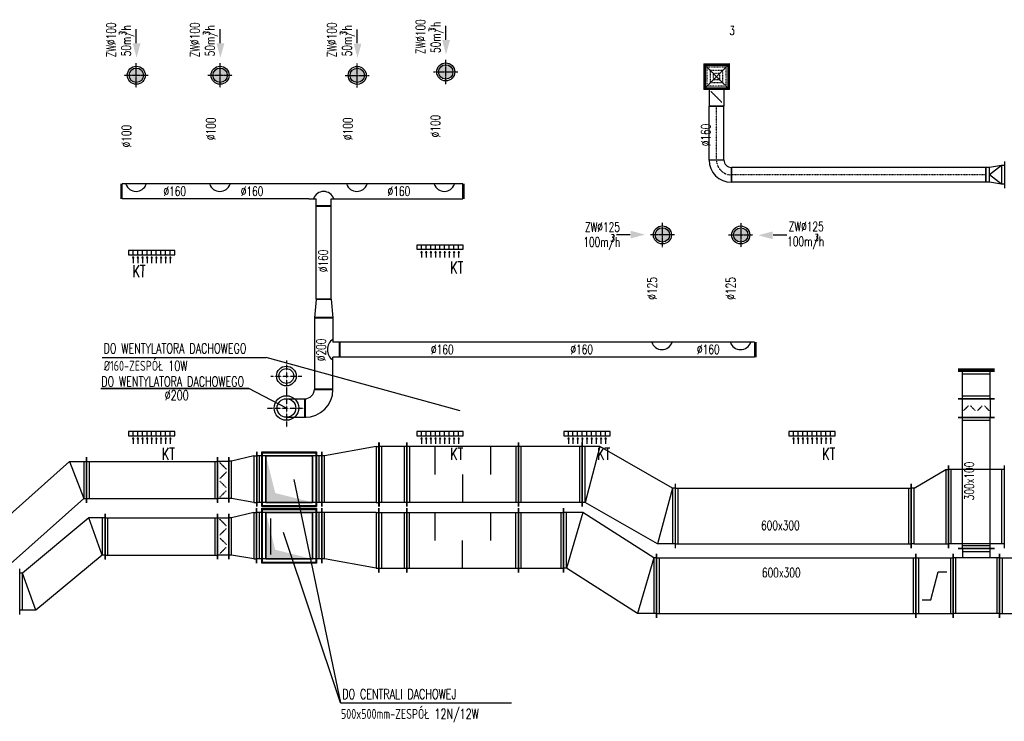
# Model space of a CAD drawing. Extents: x -7228 to 74941, y -112898 to 85621.
# Tile 168 of 256: x 25549 to 26607, y -6798 to -6043. Entities that reach past the tile are written whole.
import ezdxf

# ---------------------------------------------------------------- set-up
doc = ezdxf.new("R2010")
doc.units = 0
for name, pattern in [('DASHDOT', [1, 0.5, -0.25, 0, -0.25]), ('DASHED', [0.75, 0.5, -0.25]), ('DASHED2', [0.375, 0.25, -0.125]), ('HIDDEN2', [0.1875, 0.125, -0.0625])]:
    doc.linetypes.add(name, pattern=pattern)
doc.layers.get('0').update_dxf_attribs({"color": 101, "linetype": 'CONTINUOUS'})
for name, color, linetype in [('E35', 6, 'CONTINUOUS'), ('FLUID-N12', 7, 'CONTINUOUS'), ('FLUID-N12-SYM', 7, 'CONTINUOUS'), ('FLUID-W12', 7, 'CONTINUOUS'), ('m-went-nawiew', 152, 'CONTINUOUS'), ('m-went-odnośniki', 255, 'CONTINUOUS'), ('m-went-opis', 86, 'CONTINUOUS'), ('m-went-urządzenia', 51, 'CONTINUOUS'), ('m-went-wywiew', 1, 'CONTINUOUS')]:
    doc.layers.add(name, color=color, linetype=linetype)
doc.styles.add('tab-bud$0$ROMANS', font='romans', dxfattribs={"width": 0.7})
doc.linetypes.add('ZIGZAG', pattern='A,0.00254,-5.08,[131,ltypeshp.shx,S=5.08,R=0,X=-5.08,Y=0],-10.16,[131,ltypeshp.shx,S=5.08,R=180,X=5.08,Y=0],-5.08', length=20.32254)

# ---------------------------------------------------------------- blocks, each defined once
blk = doc.blocks.new('*U5766')
at = {"color": 4, "linetype": 'Continuous'}
for p, q in [((-138, 138), (138, 138)), ((-138, 138), (-138, -138)), ((138, -138), (138, 138)), ((138, -138), (-138, -138))]:
    blk.add_line(p, q, dxfattribs=at)
at = {"color": 4, "linetype": 'DASHED'}
for p, q in [((-138, 138), (0, 0)), ((138, 138), (0, 0)), ((-138, -138), (0, 0)), ((-104, 104), (104, 104)), ((-104, 104), (-104, -104)), ((-69, 69), (69, 69)), ((-69, 69), (-69, -69)), ((-35, 35), (35, 35)), ((-35, 35), (-35, -35)), ((138, -138), (0, 0)), ((35, -35), (35, 35)), ((69, -69), (69, 69)), ((104, -104), (104, 104)), ((104, -104), (-104, -104)), ((69, -69), (-69, -69)), ((35, -35), (-35, -35)), ((0, -219), (-57, -162)), ((0, -219), (57, -276))]:
    blk.add_line(p, q, dxfattribs=at)
at = {"color": 0, "linetype": 'ByBlock', "lineweight": -2}
for p, q in [((-120, -120), (-120, 120)), ((120, 120), (-120, 120)), ((120, 120), (120, -120)), ((-120, -120), (120, -120)), ((-80, -120), (-80, -318)), ((80, -120), (80, -318))]:
    blk.add_line(p, q, dxfattribs=at)
at = {"color": 5, "linetype": 'Continuous', "lineweight": -2}
blk.add_line((80, -318), (-80, -318), dxfattribs=at)
at = {"color": 4, "linetype": 'Continuous'}
blk.add_lwpolyline([(-2, -219, 5, 5, 1), (2, -219, 5, 5, 1)], format="xyseb", close=True, dxfattribs=at)
blk = doc.blocks.new('*U5821')
at = {"color": 5, "linetype": 'Continuous', "lineweight": -2}
for p, q in [((-100, -145), (-100, 145)), ((100, 80), (100, -80))]:
    blk.add_line(p, q, dxfattribs=at)
at = {"color": 0, "linetype": 'ByBlock', "lineweight": -2}
for p, q in [((-100, 100), (-70, 100)), ((-70, 100), (60, 80)), ((60, 80), (100, 80)), ((-100, -100), (-70, -100)), ((-70, -100), (60, -80)), ((60, -80), (100, -80))]:
    blk.add_line(p, q, dxfattribs=at)
at = {"color": 4, "linetype": 'Continuous'}
for p, q in [((-70, -100), (-70, 100)), ((-70, 100), (60, 0)), ((-70, -100), (60, 0)), ((60, 80), (60, -80))]:
    blk.add_line(p, q, dxfattribs=at)
blk = doc.blocks.new('*U5822')
at = {"color": 5, "linetype": 'Continuous', "lineweight": -2}
for p, q in [((-1367.5, -80), (-1367.5, 80)), ((1367.5, 80), (1367.5, -80))]:
    blk.add_line(p, q, dxfattribs=at)
at = {"color": 0, "linetype": 'ByBlock', "lineweight": -2}
for p, q in [((-1367.5, 80), (1367.5, 80)), ((-1367.5, -80), (1367.5, -80))]:
    blk.add_line(p, q, dxfattribs=at)
at = {"layer": 'FLUID-N12-SYM', "color": 2, "linetype": 'DASHDOT'}
blk.add_line((-1367.5, 0), (1367.5, 0), dxfattribs=at)
blk = doc.blocks.new('*U5823')
at = {"color": 5, "linetype": 'Continuous', "lineweight": -2}
for p, q in [((120, 120), (120, -40)), ((40, -120), (-120, -120))]:
    blk.add_line(p, q, dxfattribs=at)
at = {"color": 0, "linetype": 'ByBlock', "lineweight": -2}
for radius in [240, 80]:
    blk.add_arc((120, -120), radius, 90, 180, dxfattribs=at)
at = {"layer": 'FLUID-N12-SYM', "color": 2, "linetype": 'DASHDOT'}
blk.add_arc((120, -120), 160, 90, 180, dxfattribs=at)
blk = doc.blocks.new('*U5824')
at = {"color": 5, "linetype": 'Continuous', "lineweight": -2}
for p, q in [((-80, 0), (80, 0)), ((80, -580), (-80, -580))]:
    blk.add_line(p, q, dxfattribs=at)
at = {"color": 5, "linetype": 'ZIGZAG', "lineweight": -2, "ltscale": 0.4}
for points in [[(80, -580), (80, 0)], [(-80, -580), (-80, 0)]]:
    blk.add_spline(points, degree=3, dxfattribs=at)
at = {"layer": 'FLUID-N12-SYM', "color": 2, "linetype": 'DASHDOT', "start_tangent": (0, 1), "end_tangent": (0, 1)}
blk.add_spline([(0, -580), (0, 0)], degree=3, dxfattribs=at)
blk = doc.blocks.new('*U5845')
at = {"color": 5, "linetype": 'Continuous', "lineweight": -2}
for p, q in [((-343, -345), (-343, 345)), ((343, 345), (343, -345))]:
    blk.add_line(p, q, dxfattribs=at)
at = {"color": 0, "linetype": 'ByBlock', "lineweight": -2}
for p, q in [((-343, 300), (343, 300)), ((-343, -300), (343, -300))]:
    blk.add_line(p, q, dxfattribs=at)
at = {"color": 4, "linetype": 'Continuous'}
for p, q in [((-313, -300), (-313, 300)), ((313, 300), (313, -300))]:
    blk.add_line(p, q, dxfattribs=at)
blk = doc.blocks.new('*U5846')
at = {"color": 5, "linetype": 'Continuous', "lineweight": -2}
for p, q in [((-500, 102), (-500, 792)), ((500, 345), (500, -345))]:
    blk.add_line(p, q, dxfattribs=at)
at = {"color": 0, "linetype": 'ByBlock', "lineweight": -2}
for p, q in [((-310, 747), (-500, 747)), ((470, 300), (-310, 747)), ((500, 300), (470, 300)), ((-470, 147), (-500, 147)), ((310, -300), (-470, 147)), ((500, -300), (310, -300))]:
    blk.add_line(p, q, dxfattribs=at)
at = {"color": 4, "linetype": 'Continuous'}
for p, q in [((-470, 147), (-470, 747)), ((-310, 747), (-470, 147)), ((470, 300), (310, -300)), ((470, 300), (470, -300))]:
    blk.add_line(p, q, dxfattribs=at)
blk = doc.blocks.new('*U6294')
at = {"color": 5, "linetype": 'Continuous', "lineweight": -2}
for p, q in [((-704.5, -245), (-704.5, 245)), ((704.5, 245), (704.5, -245))]:
    blk.add_line(p, q, dxfattribs=at)
at = {"color": 0, "linetype": 'ByBlock', "lineweight": -2}
for p, q in [((-704.5, 200), (704.5, 200)), ((-704.5, -200), (704.5, -200))]:
    blk.add_line(p, q, dxfattribs=at)
at = {"color": 4, "linetype": 'Continuous'}
for p, q in [((-674.5, -200), (-674.5, 200)), ((674.5, 200), (674.5, -200))]:
    blk.add_line(p, q, dxfattribs=at)
blk = doc.blocks.new('*U5851')
at = {"color": 0, "linetype": 'ByBlock', "lineweight": -2}
for p, q in [((-470, 200), (318, 902)), ((318, 902), (500, 902)), ((-318, -200), (470, 502)), ((470, 502), (500, 502)), ((-500, 200), (-470, 200)), ((-500, -200), (-318, -200))]:
    blk.add_line(p, q, dxfattribs=at)
at = {"color": 4, "linetype": 'Continuous'}
for p, q in [((318, 902), (470, 502)), ((470, 902), (470, 502)), ((-470, -200), (-470, 200)), ((-470, 200), (-318, -200))]:
    blk.add_line(p, q, dxfattribs=at)
at = {"color": 5, "linetype": 'Continuous', "lineweight": -2}
for p, q in [((500, 947), (500, 457)), ((-500, -245), (-500, 245))]:
    blk.add_line(p, q, dxfattribs=at)
blk = doc.blocks.new('*U5852')
at = {"color": 5, "linetype": 'Continuous', "lineweight": -2}
for p, q in [((-350, -295), (-350, 295)), ((350, 295), (350, -295))]:
    blk.add_line(p, q, dxfattribs=at)
at = {"color": 0, "linetype": 'ByBlock', "lineweight": -2}
for p, q in [((-350, 250), (350, 250)), ((-250, -250), (-250, 250)), ((-250, 250), (250, 250)), ((250, 250), (250, -250)), ((-350, -250), (350, -250)), ((250, -250), (-250, -250))]:
    blk.add_line(p, q, dxfattribs=at)
at = {"color": 4, "linetype": 'Continuous'}
for p, q in [((-320, -250), (-320, 250)), ((-295, -295), (-295, 295)), ((-295, 295), (295, 295)), ((295, 295), (295, -295)), ((320, 250), (320, -250)), ((295, -295), (-295, -295))]:
    blk.add_line(p, q, dxfattribs=at)
blk = doc.blocks.new('*U6296')
at = {"color": 5, "linetype": 'Continuous', "lineweight": -2}
for p, q in [((-150, -295), (-150, 295)), ((150, 253), (150, -237))]:
    blk.add_line(p, q, dxfattribs=at)
at = {"color": 0, "linetype": 'ByBlock', "lineweight": -2}
for p, q in [((-120, 250), (-150, 250)), ((-120, 250), (120, 208)), ((120, 208), (150, 208)), ((-120, -250), (120, -192)), ((120, -192), (150, -192)), ((-120, -250), (-150, -250))]:
    blk.add_line(p, q, dxfattribs=at)
at = {"color": 4, "linetype": 'Continuous'}
for p, q in [((-120, -250), (-120, 250)), ((120, 208), (120, -192))]:
    blk.add_line(p, q, dxfattribs=at)
blk = doc.blocks.new('*U5853')
at = {"color": 5, "linetype": 'Continuous', "lineweight": -2}
for p, q in [((-600, -345), (-600, 345)), ((600, 345), (600, -345))]:
    blk.add_line(p, q, dxfattribs=at)
at = {"color": 0, "linetype": 'ByBlock', "lineweight": -2}
for p, q in [((-600, 300), (600, 300)), ((-600, -300), (600, -300))]:
    blk.add_line(p, q, dxfattribs=at)
at = {"color": 4, "linetype": 'Continuous'}
for p, q in [((-570, -300), (-570, 300)), ((0, 300), (0, 0)), ((570, 300), (570, -300)), ((-300, -300), (-300, 0)), ((300, -300), (300, 0))]:
    blk.add_line(p, q, dxfattribs=at)
blk = doc.blocks.new('*U5854')
at = {"color": 5, "linetype": 'Continuous', "lineweight": -2}
for p, q in [((-150, -345), (-150, 345)), ((150, 345), (150, -345))]:
    blk.add_line(p, q, dxfattribs=at)
at = {"color": 0, "linetype": 'ByBlock', "lineweight": -2}
for p, q in [((-150, 300), (150, 300)), ((-150, -300), (150, -300))]:
    blk.add_line(p, q, dxfattribs=at)
at = {"color": 4, "linetype": 'Continuous'}
for p, q in [((-120, -300), (-120, 300)), ((120, 300), (120, -300))]:
    blk.add_line(p, q, dxfattribs=at)
blk = doc.blocks.new('*U5855')
at = {"color": 5, "linetype": 'Continuous', "lineweight": -2}
for p, q in [((-307.5, -345), (-307.5, 345)), ((307.5, 345), (307.5, -245))]:
    blk.add_line(p, q, dxfattribs=at)
at = {"color": 0, "linetype": 'ByBlock', "lineweight": -2}
for p, q in [((-277.5, 300), (-307.5, 300)), ((-277.5, 300), (277.5, 300)), ((277.5, 300), (307.5, 300)), ((-277.5, -300), (277.5, -200)), ((277.5, -200), (307.5, -200)), ((-277.5, -300), (-307.5, -300))]:
    blk.add_line(p, q, dxfattribs=at)
at = {"color": 4, "linetype": 'Continuous'}
for p, q in [((-277.5, -300), (-277.5, 300)), ((277.5, 300), (277.5, -200))]:
    blk.add_line(p, q, dxfattribs=at)
blk = doc.blocks.new('*U6325')
at = {"color": 1, "linetype": 'Continuous', "lineweight": -2}
for p, q in [((-604.5, -245), (-604.5, 245)), ((604.5, 245), (604.5, -245))]:
    blk.add_line(p, q, dxfattribs=at)
at = {"color": 0, "linetype": 'ByBlock', "lineweight": -2}
for p, q in [((-604.5, 200), (604.5, 200)), ((-604.5, -200), (604.5, -200))]:
    blk.add_line(p, q, dxfattribs=at)
at = {"color": 4, "linetype": 'Continuous'}
for p, q in [((-574.5, -200), (-574.5, 200)), ((574.5, 200), (574.5, -200))]:
    blk.add_line(p, q, dxfattribs=at)
blk = doc.blocks.new('*U6324')
at = {"color": 1, "linetype": 'Continuous', "lineweight": -2}
for p, q in [((-350, -295), (-350, 295)), ((350, 295), (350, -295))]:
    blk.add_line(p, q, dxfattribs=at)
at = {"color": 0, "linetype": 'ByBlock', "lineweight": -2}
for p, q in [((-350, 250), (350, 250)), ((-250, -250), (-250, 250)), ((-250, 250), (250, 250)), ((250, 250), (250, -250)), ((-350, -250), (350, -250)), ((250, -250), (-250, -250))]:
    blk.add_line(p, q, dxfattribs=at)
at = {"color": 4, "linetype": 'Continuous'}
for p, q in [((-320, -250), (-320, 250)), ((-295, -295), (-295, 295)), ((-295, 295), (295, 295)), ((295, 295), (295, -295)), ((320, 250), (320, -250)), ((295, -295), (-295, -295))]:
    blk.add_line(p, q, dxfattribs=at)
blk = doc.blocks.new('*U6323')
at = {"color": 1, "linetype": 'Continuous', "lineweight": -2}
for p, q in [((-150, -295), (-150, 295)), ((150, 253), (150, -237))]:
    blk.add_line(p, q, dxfattribs=at)
at = {"color": 0, "linetype": 'ByBlock', "lineweight": -2}
for p, q in [((-120, 250), (-150, 250)), ((-120, 250), (120, 208)), ((120, 208), (150, 208)), ((-120, -250), (120, -192)), ((120, -192), (150, -192)), ((-120, -250), (-150, -250))]:
    blk.add_line(p, q, dxfattribs=at)
at = {"color": 4, "linetype": 'Continuous'}
for p, q in [((-120, -250), (-120, 250)), ((120, 208), (120, -192))]:
    blk.add_line(p, q, dxfattribs=at)
blk = doc.blocks.new('*U6326')
at = {"color": 0, "linetype": 'ByBlock', "lineweight": -2}
for p, q in [((-429, 200), (284, 793)), ((284, 793), (459, 793)), ((-284, -200), (429, 393)), ((429, 393), (459, 393)), ((-459, 200), (-429, 200)), ((-459, -200), (-284, -200))]:
    blk.add_line(p, q, dxfattribs=at)
at = {"color": 4, "linetype": 'Continuous'}
for p, q in [((284, 793), (429, 393)), ((429, 793), (429, 393)), ((-429, -200), (-429, 200)), ((-429, 200), (-284, -200))]:
    blk.add_line(p, q, dxfattribs=at)
at = {"color": 1, "linetype": 'Continuous', "lineweight": -2}
for p, q in [((459, 838), (459, 348)), ((-459, -245), (-459, 245))]:
    blk.add_line(p, q, dxfattribs=at)
blk = doc.blocks.new('*U6331')
at = {"color": 1, "linetype": 'Continuous', "lineweight": -2}
for p, q in [((-243, -345), (-243, 345)), ((243, 345), (243, -345))]:
    blk.add_line(p, q, dxfattribs=at)
at = {"color": 0, "linetype": 'ByBlock', "lineweight": -2}
for p, q in [((-243, 300), (243, 300)), ((-243, -300), (243, -300))]:
    blk.add_line(p, q, dxfattribs=at)
at = {"color": 4, "linetype": 'Continuous'}
for p, q in [((-213, -300), (-213, 300)), ((213, 300), (213, -300))]:
    blk.add_line(p, q, dxfattribs=at)
blk = doc.blocks.new('*U6330')
at = {"color": 1, "linetype": 'Continuous', "lineweight": -2}
for p, q in [((-600, -345), (-600, 345)), ((600, 345), (600, -345))]:
    blk.add_line(p, q, dxfattribs=at)
at = {"color": 0, "linetype": 'ByBlock', "lineweight": -2}
for p, q in [((-600, 300), (600, 300)), ((-600, -300), (600, -300))]:
    blk.add_line(p, q, dxfattribs=at)
at = {"color": 4, "linetype": 'Continuous'}
for p, q in [((-570, -300), (-570, 300)), ((-300, 300), (-300, 0)), ((300, 300), (300, 0)), ((570, 300), (570, -300)), ((0, -300), (0, 0))]:
    blk.add_line(p, q, dxfattribs=at)
blk = doc.blocks.new('*U6329')
at = {"color": 1, "linetype": 'Continuous', "lineweight": -2}
for p, q in [((-150, -345), (-150, 345)), ((150, 345), (150, -345))]:
    blk.add_line(p, q, dxfattribs=at)
at = {"color": 0, "linetype": 'ByBlock', "lineweight": -2}
for p, q in [((-150, 300), (150, 300)), ((-150, -300), (150, -300))]:
    blk.add_line(p, q, dxfattribs=at)
at = {"color": 4, "linetype": 'Continuous'}
for p, q in [((-120, -300), (-120, 300)), ((120, 300), (120, -300))]:
    blk.add_line(p, q, dxfattribs=at)
blk = doc.blocks.new('*U6328')
at = {"color": 1, "linetype": 'Continuous', "lineweight": -2}
for p, q in [((-307.5, -245), (-307.5, 345)), ((307.5, 345), (307.5, -345))]:
    blk.add_line(p, q, dxfattribs=at)
at = {"color": 0, "linetype": 'ByBlock', "lineweight": -2}
for p, q in [((-277.5, 300), (-307.5, 300)), ((277.5, 300), (-277.5, 300)), ((277.5, 300), (307.5, 300)), ((-277.5, -200), (-307.5, -200)), ((277.5, -300), (-277.5, -200)), ((277.5, -300), (307.5, -300))]:
    blk.add_line(p, q, dxfattribs=at)
at = {"color": 4, "linetype": 'Continuous'}
for p, q in [((-277.5, -200), (-277.5, 300)), ((277.5, 300), (277.5, -300))]:
    blk.add_line(p, q, dxfattribs=at)
blk = doc.blocks.new('*U6332')
at = {"color": 1, "linetype": 'Continuous', "lineweight": -2}
for p, q in [((-500, 143), (-500, 833)), ((500, 345), (500, -345))]:
    blk.add_line(p, q, dxfattribs=at)
at = {"color": 0, "linetype": 'ByBlock', "lineweight": -2}
for p, q in [((-295, 788), (-500, 788)), ((470, 300), (-295, 788)), ((500, 300), (470, 300)), ((-470, 188), (-500, 188)), ((295, -300), (-470, 188)), ((500, -300), (295, -300))]:
    blk.add_line(p, q, dxfattribs=at)
at = {"color": 4, "linetype": 'Continuous'}
for p, q in [((-470, 188), (-470, 788)), ((-295, 788), (-470, 188)), ((470, 300), (295, -300)), ((470, 300), (470, -300))]:
    blk.add_line(p, q, dxfattribs=at)
blk = doc.blocks.new('*U6333')
at = {"color": 1, "linetype": 'Continuous', "lineweight": -2}
for p, q in [((-1394, -345), (-1394, 345)), ((1394, 345), (1394, -345))]:
    blk.add_line(p, q, dxfattribs=at)
at = {"color": 0, "linetype": 'ByBlock', "lineweight": -2}
for p, q in [((-1394, 300), (1394, 300)), ((-1394, -300), (1394, -300))]:
    blk.add_line(p, q, dxfattribs=at)
at = {"color": 4, "linetype": 'Continuous'}
for p, q in [((-1364, -300), (-1364, 300)), ((1364, 300), (1364, -300))]:
    blk.add_line(p, q, dxfattribs=at)
blk = doc.blocks.new('*U6334')
at = {"color": 1, "linetype": 'Continuous', "lineweight": -2}
for p, q in [((-250, -345), (-250, 345)), ((250, 345), (250, -345)), ((195, -400), (-195, -400))]:
    blk.add_line(p, q, dxfattribs=at)
at = {"color": 0, "linetype": 'ByBlock', "lineweight": -2}
for p, q in [((-250, 300), (250, 300)), ((-250, -300), (250, -300)), ((-150, -300), (-150, -400)), ((150, -400), (150, -300))]:
    blk.add_line(p, q, dxfattribs=at)
at = {"color": 4, "linetype": 'Continuous'}
for p, q in [((-220, -300), (-220, 300)), ((220, 300), (220, -300)), ((150, -370), (-150, -370))]:
    blk.add_line(p, q, dxfattribs=at)
blk = doc.blocks.new('*U6335')
at = {"color": 1, "linetype": 'Continuous', "lineweight": -2}
for p, q in [((-1947, -345), (-1947, 345)), ((1947, 345), (1947, -345))]:
    blk.add_line(p, q, dxfattribs=at)
at = {"color": 0, "linetype": 'ByBlock', "lineweight": -2}
for p, q in [((-1947, 300), (1947, 300)), ((-1947, -300), (1947, -300))]:
    blk.add_line(p, q, dxfattribs=at)
at = {"color": 4, "linetype": 'Continuous'}
for p, q in [((-1917, -300), (-1917, 300)), ((1917, 300), (1917, -300))]:
    blk.add_line(p, q, dxfattribs=at)
blk = doc.blocks.new('*U5856')
at = {"color": 5, "linetype": 'Continuous', "lineweight": -2}
for p, q in [((-300, -445), (-300, 445)), ((300, 445), (300, -445))]:
    blk.add_line(p, q, dxfattribs=at)
at = {"color": 0, "linetype": 'ByBlock', "lineweight": -2}
for p, q in [((-300, 400), (300, 400)), ((-300, -400), (300, -400))]:
    blk.add_line(p, q, dxfattribs=at)
at = {"color": 4, "linetype": 'Continuous'}
for p, q in [((-270, -400), (-270, 400)), ((270, 400), (270, -400))]:
    blk.add_line(p, q, dxfattribs=at)
blk = doc.blocks.new('*U5626')
at = {"color": 5, "linetype": 'Continuous', "lineweight": -2}
for p, q in [((-1268.5, -345), (-1268.5, 345)), ((1268.5, 345), (1268.5, -345))]:
    blk.add_line(p, q, dxfattribs=at)
at = {"color": 0, "linetype": 'ByBlock', "lineweight": -2}
for p, q in [((-1268.5, 300), (1268.5, 300)), ((-1268.5, -300), (1268.5, -300))]:
    blk.add_line(p, q, dxfattribs=at)
at = {"color": 5, "linetype": 'Continuous'}
for p, q in [((-1238.5, -300), (-1238.5, 300)), ((1238.5, 300), (1238.5, -300))]:
    blk.add_line(p, q, dxfattribs=at)
blk = doc.blocks.new('*U6358')
at = {"color": 1, "linetype": 'Continuous', "lineweight": -2}
for p, q in [((-200, -345), (-200, 345)), ((200, 345), (200, -345))]:
    blk.add_line(p, q, dxfattribs=at)
at = {"color": 0, "linetype": 'ByBlock', "lineweight": -2}
for p, q in [((-200, 300), (200, 300)), ((-200, -300), (200, -300))]:
    blk.add_line(p, q, dxfattribs=at)
at = {"color": 4, "linetype": 'Continuous'}
for p, q in [((-170, -300), (-170, 300)), ((170, 300), (170, -300)), ((-40, -150), (40, 150)), ((40, 150), (133, 150)), ((-133, -150), (-40, -150))]:
    blk.add_line(p, q, dxfattribs=at)
blk = doc.blocks.new('*U6359')
at = {"color": 1, "linetype": 'Continuous', "lineweight": -2}
for p, q in [((-705, -195), (-705, 195)), ((705, 195), (705, -195))]:
    blk.add_line(p, q, dxfattribs=at)
at = {"color": 0, "linetype": 'ByBlock', "lineweight": -2}
for p, q in [((-705, 150), (705, 150)), ((-705, -150), (705, -150))]:
    blk.add_line(p, q, dxfattribs=at)
at = {"color": 4, "linetype": 'Continuous'}
for p, q in [((-675, -150), (-675, 150)), ((675, 150), (675, -150))]:
    blk.add_line(p, q, dxfattribs=at)
blk = doc.blocks.new('*U5858')
at = {"color": 5, "linetype": 'Continuous', "lineweight": -2}
for p, q in [((200, 545), (200, -345)), ((-200, -345), (-200, 345))]:
    blk.add_line(p, q, dxfattribs=at)
at = {"color": 0, "linetype": 'ByBlock', "lineweight": -2}
for p, q in [((-170, 300), (170, 500)), ((170, 500), (200, 500)), ((-170, 300), (-200, 300)), ((-170, -300), (-200, -300)), ((-170, -300), (170, -300)), ((170, -300), (200, -300))]:
    blk.add_line(p, q, dxfattribs=at)
at = {"color": 4, "linetype": 'Continuous'}
for p, q in [((170, 500), (170, -300)), ((-170, -300), (-170, 300))]:
    blk.add_line(p, q, dxfattribs=at)
blk = doc.blocks.new('*U6371')
at = {"color": 4, "linetype": 'Continuous'}
for p, q in [((-295, -295), (-295, 295)), ((-295, 295), (295, 295)), ((295, 295), (295, -295)), ((295, -295), (-295, -295))]:
    blk.add_line(p, q, dxfattribs=at)
at = {"color": 0, "linetype": 'ByBlock', "lineweight": -2}
for p, q in [((-250, -250), (-250, 250)), ((-250, 250), (250, 250)), ((250, 250), (250, -250)), ((250, -250), (-250, -250))]:
    blk.add_line(p, q, dxfattribs=at)
at = {"color": 0, "linetype": 'ByBlock'}
blk.add_solid([(-250, 250), (250, 250), (-250, -250), (-150, 150)], dxfattribs=at)
blk = doc.blocks.new('*U5871')
at = {"color": 4, "linetype": 'Continuous'}
for p, q in [((-295, -295), (-295, 295)), ((-295, 295), (295, 295)), ((295, 295), (295, -295)), ((295, -295), (-295, -295))]:
    blk.add_line(p, q, dxfattribs=at)
at = {"color": 0, "linetype": 'ByBlock', "lineweight": -2}
for p, q in [((-250, -250), (-250, 250)), ((-250, 250), (250, 250)), ((250, 250), (250, -250)), ((250, -250), (-250, -250))]:
    blk.add_line(p, q, dxfattribs=at)
at = {"color": 0, "linetype": 'ByBlock'}
blk.add_solid([(-250, 250), (250, 250), (-250, -250), (-150, 150)], dxfattribs=at)
blk = doc.blocks.new('*U6400')
at = {"color": 1, "linetype": 'Continuous', "lineweight": -2}
for p, q in [((-100, -195), (-100, 195)), ((100, 195), (100, -195))]:
    blk.add_line(p, q, dxfattribs=at)
at = {"color": 0, "linetype": 'ByBlock', "lineweight": -2}
for p, q in [((-100, 150), (100, 150)), ((100, -150), (-100, -150))]:
    blk.add_line(p, q, dxfattribs=at)
at = {"color": 4, "linetype": 'DASHED'}
for p, q in [((0, 112), (-27, 139)), ((0, 112), (27, 86)), ((0, 38), (-27, 11)), ((0, 38), (27, 64)), ((0, -38), (-27, -11)), ((0, -38), (27, -64)), ((0, -112), (27, -86)), ((0, -112), (-27, -139))]:
    blk.add_line(p, q, dxfattribs=at)
at = {"color": 4, "linetype": 'Continuous'}
for points in [[(-4, 112, 8, 8, 1), (4, 112, 8, 8, 1)], [(-4, 38, 8, 8, 1), (4, 38, 8, 8, 1)], [(-4, -38, 8, 8, 1), (4, -38, 8, 8, 1)], [(-4, -112, 8, 8, 1), (4, -112, 8, 8, 1)]]:
    blk.add_lwpolyline(points, format="xyseb", close=True, dxfattribs=at)
blk = doc.blocks.new('*U6401')
at = {"color": 1, "linetype": 'Continuous', "lineweight": -2}
for p, q in [((-150, -195), (-150, 195)), ((150, 195), (150, -195))]:
    blk.add_line(p, q, dxfattribs=at)
at = {"color": 0, "linetype": 'ByBlock', "lineweight": -2}
for p, q in [((-150, 150), (150, 150)), ((-150, -150), (150, -150))]:
    blk.add_line(p, q, dxfattribs=at)
at = {"color": 4, "linetype": 'Continuous'}
for p, q in [((-120, -150), (-120, 150)), ((120, 150), (120, -150))]:
    blk.add_line(p, q, dxfattribs=at)
blk = doc.blocks.new('*U6402')
at = {"color": 4, "linetype": 'Continuous'}
blk.add_line((-195, 25), (195, 25), dxfattribs=at)
at = {"color": 0, "linetype": 'ByBlock', "lineweight": -2}
for p, q in [((-195, 10), (195, 10)), ((-150, 0), (-150, 10)), ((150, 0), (150, 10))]:
    blk.add_line(p, q, dxfattribs=at)
blk = doc.blocks.new('*U6409')
at = {"color": 1, "linetype": 'Continuous', "lineweight": -2}
for p, q in [((-60, -245), (-60, 245)), ((60, 245), (60, -245))]:
    blk.add_line(p, q, dxfattribs=at)
at = {"color": 0, "linetype": 'ByBlock', "lineweight": -2}
for p, q in [((-60, 200), (60, 200)), ((60, -200), (-60, -200))]:
    blk.add_line(p, q, dxfattribs=at)
at = {"color": 4, "linetype": 'DASHED'}
for p, q in [((0, 150), (-35, 185)), ((0, 150), (35, 115)), ((0, 50), (-35, 15)), ((0, 50), (35, 85)), ((0, -50), (-35, -15)), ((0, -50), (35, -85)), ((0, -150), (-35, -185)), ((0, -150), (35, -115))]:
    blk.add_line(p, q, dxfattribs=at)
at = {"color": 4, "linetype": 'Continuous'}
for points in [[(-4, 150, 8, 8, 1), (4, 150, 8, 8, 1)], [(-4, 50, 8, 8, 1), (4, 50, 8, 8, 1)], [(-4, -50, 8, 8, 1), (4, -50, 8, 8, 1)], [(-4, -150, 8, 8, 1), (4, -150, 8, 8, 1)]]:
    blk.add_lwpolyline(points, format="xyseb", close=True, dxfattribs=at)
blk = doc.blocks.new('*U6295')
at = {"color": 5, "linetype": 'Continuous', "lineweight": -2}
for p, q in [((-60, -245), (-60, 245)), ((60, 245), (60, -245))]:
    blk.add_line(p, q, dxfattribs=at)
at = {"color": 0, "linetype": 'ByBlock', "lineweight": -2}
for p, q in [((-60, 200), (60, 200)), ((60, -200), (-60, -200))]:
    blk.add_line(p, q, dxfattribs=at)
at = {"color": 4, "linetype": 'DASHED'}
for p, q in [((0, 150), (-35, 185)), ((0, 150), (35, 115)), ((0, 50), (-35, 15)), ((0, 50), (35, 85)), ((0, -50), (-35, -15)), ((0, -50), (35, -85)), ((0, -150), (-35, -185)), ((0, -150), (35, -115))]:
    blk.add_line(p, q, dxfattribs=at)
at = {"color": 4, "linetype": 'Continuous'}
for points in [[(-4, 150, 8, 8, 1), (4, 150, 8, 8, 1)], [(-4, 50, 8, 8, 1), (4, 50, 8, 8, 1)], [(-4, -50, 8, 8, 1), (4, -50, 8, 8, 1)], [(-4, -150, 8, 8, 1), (4, -150, 8, 8, 1)]]:
    blk.add_lwpolyline(points, format="xyseb", close=True, dxfattribs=at)
blk = doc.blocks.new('ZW')
at = {"layer": 'm-went-urządzenia'}
h = blk.add_hatch(color=256, dxfattribs=at)
edge = h.paths.add_edge_path()
edge.add_arc((56272.4, 15570.3), 7.74, 0, 360)
at = {"layer": 'm-went-urządzenia', "color": 9, "linetype": 'HIDDEN2'}
for p, q in [((56272.4, 15583.4, 4726.8), (56272.4, 15557.3, 4726.8)), ((56259.3, 15570.3, 4726.8), (56285.4, 15570.3, 4726.8))]:
    blk.add_line(p, q, dxfattribs=at)
at = {"layer": 'm-went-urządzenia'}
blk.add_line((56307.1, 15570.3, 4726.8), (56321.9, 15570.3, 4726.8), dxfattribs=at)
at = {"layer": 'm-went-urządzenia', "color": 9}
blk.add_circle((56272.4, 15570.3, 4726.8), 9.68, dxfattribs=at)
at = {"layer": 'm-went-urządzenia'}
blk.add_circle((56272.4, 15570.3, 4726.8), 7.74, dxfattribs=at)
at = {"layer": 'm-went-urządzenia', "color": 3}
blk.add_solid([(56291.2, 15570), (56306.6, 15565.8), (56306.6, 15574.1)], dxfattribs=at)
blk = doc.blocks.new('KT')
at = {"layer": 'm-went-urządzenia'}
for points in [[(55475.1, 10960.3), (55475.7, 10962), (55474.5, 10962)], [(55480.1, 10960.3), (55480.7, 10962), (55479.5, 10962)], [(55485.1, 10960.3), (55485.7, 10962), (55484.5, 10962)], [(55490.1, 10960.3), (55490.7, 10962), (55489.5, 10962)], [(55495.1, 10960.3), (55495.7, 10962), (55494.5, 10962)], [(55500.1, 10960.3), (55500.7, 10962), (55499.5, 10962)], [(55505.1, 10960.3), (55505.7, 10962), (55504.5, 10962)], [(55510.1, 10960.3), (55510.7, 10962), (55509.5, 10962)], [(55515.1, 10960.3), (55515.7, 10962), (55514.5, 10962)]]:
    blk.add_hatch(color=7, dxfattribs=at).paths.add_polyline_path(points)
at = {"layer": 'm-went-urządzenia', "color": 7}
for p, q in [((55475.1, 10960.3, 0), (55474.5, 10962, 0)), ((55474.5, 10962, 0), (55475.7, 10962, 0)), ((55475.1, 10960.3, 0), (55475.1, 10967.2, 0)), ((55475.1, 10960.3, 0), (55475.7, 10962, 0)), ((55475.1, 10958.3, 0), (55475.1, 10953.7, 0)), ((55480.1, 10960.3, 0), (55479.5, 10962, 0)), ((55479.5, 10962, 0), (55480.7, 10962, 0)), ((55480.1, 10960.3, 0), (55480.1, 10967.2, 0)), ((55480.1, 10960.3, 0), (55480.7, 10962, 0)), ((55480.1, 10958.3, 0), (55480.1, 10953.7, 0)), ((55485.1, 10960.3, 0), (55484.5, 10962, 0)), ((55484.5, 10962, 0), (55485.7, 10962, 0)), ((55485.1, 10960.3, 0), (55485.1, 10967.2, 0)), ((55485.1, 10960.3, 0), (55485.7, 10962, 0)), ((55485.1, 10958.3, 0), (55485.1, 10953.7, 0)), ((55490.1, 10960.3, 0), (55489.5, 10962, 0)), ((55489.5, 10962, 0), (55490.7, 10962, 0)), ((55490.1, 10960.3, 0), (55490.1, 10967.2, 0)), ((55490.1, 10960.3, 0), (55490.7, 10962, 0)), ((55490.1, 10958.3, 0), (55490.1, 10953.7, 0)), ((55495.1, 10960.3, 0), (55494.5, 10962, 0)), ((55494.5, 10962, 0), (55495.7, 10962, 0)), ((55495.1, 10960.3, 0), (55495.1, 10967.2, 0)), ((55495.1, 10960.3, 0), (55495.7, 10962, 0)), ((55495.1, 10958.3, 0), (55495.1, 10953.7, 0)), ((55500.1, 10960.3, 0), (55499.5, 10962, 0)), ((55499.5, 10962, 0), (55500.7, 10962, 0)), ((55500.1, 10960.3, 0), (55500.1, 10967.2, 0)), ((55500.1, 10960.3, 0), (55500.7, 10962, 0)), ((55500.1, 10958.3, 0), (55500.1, 10953.7, 0)), ((55505.1, 10960.3, 0), (55504.5, 10962, 0)), ((55504.5, 10962, 0), (55505.7, 10962, 0)), ((55505.1, 10960.3, 0), (55505.1, 10967.2, 0)), ((55505.1, 10960.3, 0), (55505.7, 10962, 0)), ((55505.1, 10958.3, 0), (55505.1, 10953.7, 0)), ((55510.1, 10960.3, 0), (55509.5, 10962, 0)), ((55509.5, 10962, 0), (55510.7, 10962, 0)), ((55510.1, 10960.3, 0), (55510.1, 10967.2, 0)), ((55510.1, 10960.3, 0), (55510.7, 10962, 0)), ((55510.1, 10958.3, 0), (55510.1, 10953.7, 0)), ((55515.1, 10960.3, 0), (55514.5, 10962, 0)), ((55514.5, 10962, 0), (55515.7, 10962, 0)), ((55515.1, 10960.3, 0), (55515.1, 10967.2, 0)), ((55515.1, 10960.3, 0), (55515.7, 10962, 0)), ((55515.1, 10958.3, 0), (55515.1, 10953.7, 0))]:
    blk.add_line(p, q, dxfattribs=at)
at = {"layer": 'm-went-urządzenia', "elevation": 0}
blk.add_lwpolyline([(55470.1, 10953.7), (55520.1, 10953.7), (55520.1, 10958.3), (55470.1, 10958.3)], close=True, dxfattribs=at)
blk = doc.blocks.new('A$C5CDC0A6C')
at = {"layer": 'm-went-nawiew'}
for p, q in [((7112.8, -686.3), (7112.8, -736.3)), ((7162.8, -686.3), (7112.8, -686.3)), ((7162.8, -736.3), (7162.8, -686.3)), ((7112.8, -736.3), (7162.8, -736.3))]:
    blk.add_line(p, q, dxfattribs=at)
at = {"layer": 'm-went-nawiew', "color": 9}
blk.add_lwpolyline([(7109.3, -683.1), (7166.5, -683.1), (7166.5, -740), (7109.3, -740)], close=True, dxfattribs=at)
at = {"layer": 'm-went-odnośniki'}
for p, q in [((6936.8, -580.3), (7113, -580.3)), ((7321.8, -637.7), (7113, -580.3)), ((6935.3, -613.9), (7094.3, -613.9)), ((7094.3, -613.9), (6936.1, -613.9)), ((7134.9, -634.8), (7094.3, -613.9)), ((7142.8, -711.6), (7193, -952.1)), ((7193, -952.1), (7131.7, -768.8)), ((7193, -952.1), (7377, -952.1)), ((7193, -952.1), (7377, -952.1))]:
    blk.add_line(p, q, dxfattribs=at)
at = {"layer": 'm-went-wywiew'}
for p, q in [((6957.2, -409.8), (6957.2, -393.8)), ((7324.6, -393.8), (6958.2, -393.8)), ((6958.2, -409.8), (6958.2, -393.8)), ((7324.6, -409.8), (7324.6, -393.8)), ((7326.1, -409.8), (7326.1, -393.8)), ((7158.9, -409.8), (6958.2, -409.8)), ((7158.9, -409.8), (7166.9, -409.8)), ((7166.9, -517.7), (7166.9, -409.8)), ((7182.9, -517.7), (7182.9, -409.8)), ((7182.9, -409.8), (7324.6, -409.8)), ((7167, -518), (7164.9, -537.7)), ((7166.9, -517.7), (7182.9, -517.7)), ((7182.9, -517.7), (7184.9, -537.7)), ((7164.9, -537.7), (7164.9, -614.8)), ((7184.9, -537.7), (7184.9, -564.1)), ((7638.2, -564.1, -4546.8), (7184.9, -564.1, -4546.8)), ((7638.2, -564.1, -4546.8), (7638.2, -580.1, -4546.8)), ((7639.6, -564.1, -4546.8), (7639.6, -580.1, -4546.8)), ((7184.9, -614.8), (7184.9, -580.1)), ((7638.2, -580.1, -4546.8), (7184.9, -580.1)), ((7134.9, -624.8), (7156, -624.8)), ((7150.9, -624.8), (7156, -624.8)), ((7154.9, -644.8), (7154.9, -624.8)), ((7154.9, -624.8), (7156, -624.8)), ((7134.9, -644.8), (7156, -644.8)), ((7134.9, -644.8), (7150.9, -644.8)), ((7134.9, -644.8), (7144.9, -644.8)), ((7144.9, -644.8), (7154.9, -644.8)), ((7112.8, -747.2), (7112.8, -797.2)), ((7162.8, -747.2), (7112.8, -747.2)), ((7162.8, -797.2), (7162.8, -747.2)), ((7118, -792.4), (7118, -753.7)), ((7112.8, -797.2), (7162.8, -797.2))]:
    blk.add_line(p, q, dxfattribs=at)
at = {"layer": 'm-went-wywiew', "color": 9, "linetype": 'DASHED2'}
for p, q in [((7134.8, -583.8), (7134.8, -617)), ((7118.2, -600.4), (7151.5, -600.4)), ((7134.9, -614), (7134.9, -655.5)), ((7114.1, -634.8), (7155.6, -634.8))]:
    blk.add_line(p, q, dxfattribs=at)
at = {"layer": 'm-went-wywiew', "const_width": 2}
for points in [[(7166.9, -417.6), (7182.9, -417.6)], [(7182.9, -517.7), (7166.9, -517.7)], [(7184.9, -537.7), (7164.9, -537.7)], [(7192.2, -580.1), (7192.2, -564.1)], [(7164.9, -614.8), (7184.9, -614.8)], [(7154.9, -644.8), (7154.9, -624.8)]]:
    blk.add_lwpolyline(points, dxfattribs=at)
at = {"layer": 'm-went-wywiew', "color": 9}
blk.add_lwpolyline([(7109.3, -744), (7166.5, -744), (7166.5, -800.9), (7109.3, -800.9)], close=True, dxfattribs=at)
for centre, radius in [((7134.8, -600.4), 10.6), ((7134.9, -634.8), 13.2)]:
    blk.add_circle(centre, radius, dxfattribs=at)
at = {"layer": 'm-went-wywiew'}
for centre, radius in [((7134.8, -600.4), 8), ((7134.9, -634.8), 10)]:
    blk.add_circle(centre, radius, dxfattribs=at)
for centre, radius, start, end in [((6973.2, -390.3), 11.5, 198.0269, 341.9731), ((7063.3, -390.3), 11.5, 198.0269, 341.9731), ((7174.9, -413.4), 11.5, 18.0269, 161.9731), ((7210.6, -390.3), 11.5, 198.0269, 341.9731), ((7304.7, -390.3), 11.5, 198.0269, 341.9731), ((7192.6, -572.1), 13.7, 124.3754, 235.6246), ((7538.6, -560.5, -4546.8), 11.5, 198.0269, 341.9731), ((7623.1, -560.5, -4546.8), 11.5, 198.0269, 341.9731), ((7154.9, -614.8), 10, 270, 0), ((7154.9, -614.8), 30, 270, 0)]:
    blk.add_arc(centre, radius, start, end, dxfattribs=at)
at = {"layer": 'FLUID-N12', "color": 5, "linetype": 'Continuous', "zscale": 0.1}
for name, p, xscale, yscale in [('*U5766', (7597.3, -278.3), 0.1000000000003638, 0.1000000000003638), ('*U5846', (7503, -751), 0.1, 0.1), ('*U5851', (6870, -782.4), 0.1, 0.1), ('*U6294', (6990.5, -712.2), 0.1000000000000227, 0.09999999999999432), ('*U6295', (7066.9, -712.1), 0.1, 0.1), ('*U5858', (7826.7, -751), 0.1, 0.1), ('*U5626', (7679.9, -751), 0.1, 0.1)]:
    blk.add_blockref(name, p, dxfattribs=dict(at, xscale=xscale, yscale=yscale))
at = {"layer": 'FLUID-N12', "color": 5, "linetype": 'Continuous'}
for name, p, xscale, yscale, zscale, rotation in [('*U5824', (7597.3, -310.1), 0.1, 0.1, 0.1, 359.9999999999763), ('*U5823', (7601.3, -380), 0.1, 0.1, 0.1, 89.99999999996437), ('*U5821', (7896.8, -384), 0.1, 0.1, 0.1, 179.9999999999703), ('*U5822', (7750, -384), 0.1, 0.1, 0.1, 179.9999999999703), ('*U5855', (7203.7, -706.3), 0.1, 0.1, 0.1, 180.0000000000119), ('*U5854', (7249.4, -706.3), 0.1, 0.1, 0.1, 180.0000000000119), ('*U5853', (7324.4, -706.3), 0.1, 0.1, 0.1, 180.0000000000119), ('*U5845', (7418.7, -706.3), 0.09999999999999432, 0.1000000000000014, 0.1, 180.0000000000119), ('*U6296', (7087.9, -711.3), 0.1000000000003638, 0.09999999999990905, 0.1, 180.0000000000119), ('*U5852', (7137.9, -711.3), 0.1000000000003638, 0.09999999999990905, 0.09999999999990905, 180.0000000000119), ('*U5871', (7137.9, -711.3), 0.09999999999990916, 0.09999999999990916, 0.1, 90.00000000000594), ('*U5856', (7876.7, -741), 0.09999999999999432, 0.09999999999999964, 0.1, 180.0000000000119)]:
    blk.add_blockref(name, p, dxfattribs=dict(at, xscale=xscale, yscale=yscale, zscale=zscale, rotation=rotation))
at = {"layer": 'FLUID-W12', "color": 1, "linetype": 'Continuous'}
for name, p, xscale, yscale, zscale in [('*U6402', (7876.7, -595), 0.1, 0.1, 0.1), ('*U6325', (7000.3, -773), 0.1000000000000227, 0.09999999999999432, 0.1), ('*U6409', (7066.8, -773), 0.1, 0.1, 0.1), ('*U6328', (7203.6, -777.2), 0.1, 0.09999999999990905, 0.09999999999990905), ('*U6329', (7249.3, -777.2, -3580), 0.1, 0.09999999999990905, 0.09999999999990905), ('*U6330', (7324.3, -777.2, -3580), 0.1, 0.09999999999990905, 0.09999999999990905), ('*U6331', (7408.6, -777.2), 0.09999999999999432, 0.09999999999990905, 0.09999999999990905), ('*U6332', (7482.9, -826), 0.1000000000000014, 0.09999999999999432, 0.09999999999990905), ('*U6333', (7672.3, -826), 0.1, 0.09999999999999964, 0.09999999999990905), ('*U6358', (7831.7, -826), 0.1, 0.1, 0.1), ('*U6335', (8096.4, -826), 0.1, 0.09999999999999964, 0.1)]:
    blk.add_blockref(name, p, dxfattribs=dict(at, xscale=xscale, yscale=yscale, zscale=zscale))
for name, p, xscale, yscale, zscale, rotation in [('*U6401', (7876.7, -610), 0.1, 0.1, 0.1, 90.00000000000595), ('*U6400', (7876.7, -635), 0.1, 0.1, 0.1, 90.00000000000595), ('*U6359', (7876.7, -715.5), 0.1, 0.1, 0.1, 90.00000000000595), ('*U6326', (6894, -773.1), 0.1, 0.1, 0.1, 180.0000000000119), ('*U6323', (7087.8, -772.2), 0.1000000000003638, 0.09999999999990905, 0.1, 180.0000000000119), ('*U6324', (7137.8, -772.2), 0.1000000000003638, 0.09999999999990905, 0.09999999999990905, 180.0000000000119), ('*U6371', (7137.8, -772.2), 0.09999999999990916, 0.09999999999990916, 0.1, 90.00000000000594), ('*U6334', (7876.7, -826), 0.09999999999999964, 0.09999999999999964, 0.09999999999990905, 180.0000000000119)]:
    blk.add_blockref(name, p, dxfattribs=dict(at, xscale=xscale, yscale=yscale, zscale=zscale, rotation=rotation))
at = {"layer": 'm-went-urządzenia'}
for name, p, rotation in [('ZW', (22543.8, -56549.3), 90), ('ZW', (22633.9, -56549.3), 90), ('ZW', (22781.3, -56549.4), 90), ('ZW', (22876.5, -56545.7), 90), ('ZW', (63811.5, 15121.7, -4636.8), 180), ('KT', (62485.1, 10488.3, 0), 180), ('KT', (62795.1, 10494.2, 0), 180), ('KT', (62485.1, 10293.7, 0), 180), ('KT', (62795.1, 10293.7, 0), 180), ('KT', (62953.1, 10293.7, 0), 180), ('KT', (63195.1, 10293.7, 0), 180)]:
    blk.add_blockref(name, p, dxfattribs=dict(at, rotation=rotation))
blk.add_blockref('ZW', (-48649, -16019, -4636.8), dxfattribs=at)
at = {"layer": 'm-went-opis', "style": 'tab-bud$0$ROMANS', "width": 0.7}
for s, height, rotation, p in [('ZW%%c100', 10.11, 90, (6951.4, -257.7)), ('ZW%%c100', 10.11, 90, (7041.4, -257.7, 90)), ('ZW%%c100', 10.11, 90, (7188.8, -257.7)), ('ZW%%c100', 10.11, 90, (7284.1, -254.2, 90)), ('3', 7.67, 89.9414, (6962.9, -234.1)), ('50m/h', 10.11, 90, (6967.7, -256.6)), ('3', 7.67, 89.9414, (7052.9, -234.1, 90)), ('50m/h', 10.11, 90, (7057.7, -256.6, 90)), ('3', 7.67, 89.9414, (7200.2, -234.1)), ('50m/h', 10.11, 90, (7205.1, -256.6)), ('3', 7.67, 89.9414, (7295.6, -230.5, 90)), ('50m/h', 10.11, 90, (7300.4, -253, 90)), ('3', 9.58, 359.9414, (7611.2, -233.5)), ('%%c100', 10.11, 90, (7058.7, -346.6, -90)), ('%%c100', 10.11, 90, (7206, -346.6, -90)), ('%%c100', 10.11, 90, (7300.1, -343.7, -90)), ('%%c100', 10.11, 90, (6967.9, -354.5, -90)), ('%%c160', 10.11, 90, (7590.8, -353.3, 0)), ('%%c160', 10.11, 359.9999, (7002.7, -406.7, -4726.8)), ('%%c160', 10.11, 359.9999, (7085.8, -406.7, -4726.8)), ('%%c160', 10.11, 359.9999, (7243.7, -406.7, -4726.8)), ('3', 7.67, 359.9414, (7483.2, -456, -4636.8)), ('3', 7.67, 359.9414, (7702.4, -455.4, -4636.8)), ('%%c160', 10.11, 90, (7179.5, -488.7, -4726.8)), ('KT', 12.78, 359.9414, (6969.2, -493.9, 0)), ('KT', 12.78, 359.9414, (7310.8, -490.1, 0)), ('%%c125', 10.11, 90, (7533.1, -518.3, -4636.8)), ('%%c125', 10.11, 90, (7617.6, -518.3, -4636.8)), ('DO WENTYLATORA DACHOWEGO', 10.757, 0, (6938.3, -576)), ('%%c200', 10.11, 90, (7177.3, -584.4, -4726.8)), ('%%c160', 10.11, 359.9999, (7290.3, -576.9, -9273.5)), ('%%c160', 10.11, 359.9999, (7440.2, -576.8, -9273.5)), ('%%c160', 10.11, 359.9999, (7576.3, -576.8, -9273.5)), ('%%c160-ZESPÓŁ 10W', 10.757, 0, (6938.5, -594.8)), ('DO WENTYLATORA DACHOWEGO', 10.757, 0, (6935.8, -611.7)), ('%%c200', 10.76, 0, (7004, -626.4)), ('KT', 12.78, 359.9414, (7000.8, -690.5, 0)), ('KT', 12.78, 359.9414, (7310.8, -690.5, 0)), ('KT', 12.78, 359.9414, (7468.8, -690.5, 0)), ('KT', 12.78, 359.9414, (7710.8, -690.5, 0)), ('300x100', 10.11, 90, (7874.1, -734.1)), ('DO CENTRALI DACHOWEJ', 10.757, 0, (7194.9, -947.9)), ('DO CENTRALI DACHOWEJ', 10.757, 0, (7194.9, -947.9)), ('500x500mm-ZESPÓŁ 12N/12W', 10.757, 0, (7193.5, -969.2))]:
    blk.add_text(s, height=height, rotation=rotation, dxfattribs=at).set_placement(p)
for s, p in [('ZW%%c125', (7675, -444.6, -4636.8)), ('ZW%%c125', (7455.8, -445.2, -4636.8)), ('100m/h', (7454.1, -461.3, -4636.8)), ('100m/h', (7673.3, -460.6, -4636.8)), ('600x300', (7645.2, -766.1)), ('600x300', (7646.1, -816.9))]:
    blk.add_text(s, height=10.11, dxfattribs=at).set_placement(p)

msp = doc.modelspace()

# ---------------------------------------------------------------- block references
at = {"layer": 'E35'}
msp.add_blockref('A$C5CDC0A6C', (18700.703, -5826.119), dxfattribs=at)

doc.saveas('drawing.dxf')
